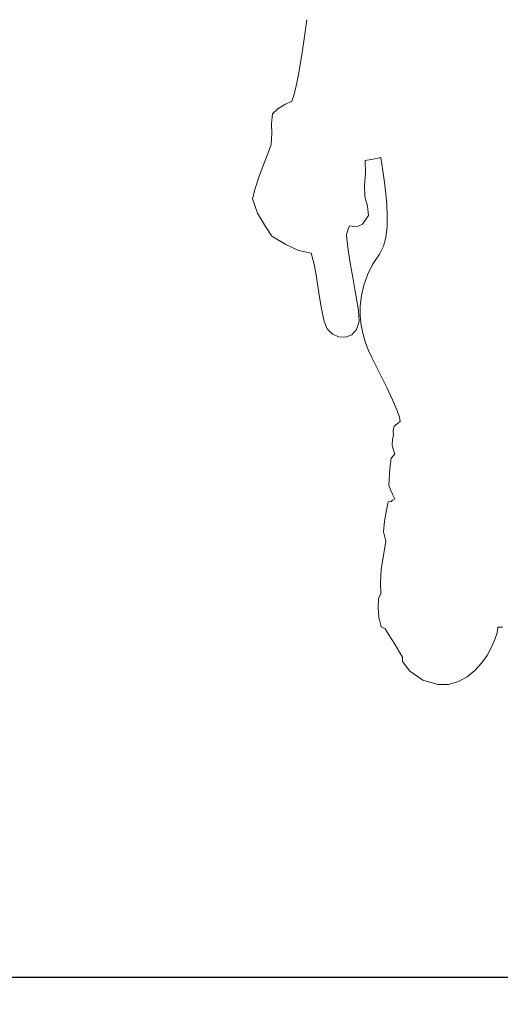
# Model space of a CAD drawing. Header units: millimetres. Extents: x -889849 to -835829, y 138522 to 158934.
# Tile 19 of 28: x -847601 to -847186, y 152197 to 153046. Entities that reach past the tile are written whole.
import ezdxf

# ---------------------------------------------------------------- set-up
doc = ezdxf.new("R2010")
doc.units = ezdxf.units.MM
doc.header["$XCLIPFRAME"] = 2
doc.linetypes.add('Tracejada', pattern=[6.35, 3.175, -3.175])
for name, color, linetype, lineweight in [('A-DETL-GENF', 92, 'Continuous', 5), ('A-FLOR', 192, 'Continuous', 5), ('G-ANNO-REFR', 1, 'Tracejada', 5)]:
    doc.layers.add(name, color=color, linetype=linetype, lineweight=lineweight)
picture_1 = doc.add_image_def('image1.png', size_in_pixel=(1000, 904))
picture_2 = doc.add_image_def('image2.png', size_in_pixel=(1500, 1617))
picture_3 = doc.add_image_def('image3.png', size_in_pixel=(1556, 1639))

# ---------------------------------------------------------------- blocks, each defined once
blk = doc.blocks.new('CICLISTA DEFRENTE - CICLISTA DEFRENTE-3531129-CORTE ESQUEMÁTICO')
at = {"layer": 'A-DETL-GENF'}
for p, q in [((-847353.27, 153046.3), (-847354.68, 153035.89)), ((-847354.68, 153035.89), (-847353.27, 153046.3)), ((-847354.68, 153035.89), (-847356.11, 153025.84)), ((-847356.11, 153025.84), (-847354.68, 153035.89)), ((-847356.11, 153025.84), (-847357.53, 153016.28)), ((-847357.53, 153016.28), (-847356.11, 153025.84)), ((-847357.53, 153016.28), (-847358.97, 153007.34)), ((-847358.97, 153007.34), (-847357.53, 153016.28)), ((-847358.97, 153007.34), (-847360.4, 152999.12)), ((-847360.4, 152999.12), (-847358.97, 153007.34)), ((-847360.4, 152999.12), (-847361.84, 152991.76)), ((-847361.84, 152991.76), (-847360.4, 152999.12)), ((-847361.84, 152991.76), (-847363.28, 152985.37)), ((-847363.28, 152985.37), (-847361.84, 152991.76)), ((-847363.28, 152985.37), (-847364.72, 152980.08)), ((-847364.72, 152980.08), (-847363.28, 152985.37)), ((-847372.23, 152973.23), (-847378.16, 152969.45)), ((-847378.16, 152969.45), (-847372.23, 152973.23)), ((-847366.16, 152976), (-847372.23, 152973.23)), ((-847372.23, 152973.23), (-847366.16, 152976)), ((-847364.72, 152980.08), (-847366.16, 152976)), ((-847366.16, 152976), (-847364.72, 152980.08)), ((-847382.81, 152965.11), (-847383.66, 152956.35)), ((-847383.66, 152956.35), (-847382.81, 152965.11)), ((-847378.16, 152969.45), (-847382.81, 152965.11)), ((-847382.81, 152965.11), (-847378.16, 152969.45)), ((-847383.66, 152956.35), (-847383.46, 152947.97)), ((-847383.46, 152947.97), (-847383.66, 152956.35)), ((-847383.46, 152947.97), (-847383.88, 152938.64)), ((-847383.88, 152938.64), (-847383.46, 152947.97)), ((-847383.88, 152938.64), (-847386.42, 152931.55)), ((-847386.42, 152931.55), (-847383.88, 152938.64)), ((-847386.42, 152931.55), (-847390.16, 152921.93)), ((-847390.16, 152921.93), (-847386.42, 152931.55)), ((-847390.16, 152921.93), (-847394.22, 152911.16)), ((-847394.22, 152911.16), (-847390.16, 152921.93)), ((-847302.75, 152924.77), (-847299.27, 152925.43)), ((-847299.27, 152925.43), (-847302.75, 152924.77)), ((-847302.53, 152913.99), (-847302.75, 152924.77)), ((-847302.75, 152924.77), (-847302.53, 152913.99)), ((-847299.27, 152925.43), (-847292.79, 152926.66)), ((-847292.79, 152926.66), (-847299.27, 152925.43)), ((-847292.79, 152926.66), (-847289.31, 152927.33)), ((-847289.31, 152927.33), (-847292.79, 152926.66)), ((-847289.31, 152927.33), (-847287.66, 152916.01)), ((-847287.66, 152916.01), (-847289.31, 152927.33)), ((-847303.4, 152903.31), (-847302.53, 152913.99)), ((-847302.53, 152913.99), (-847303.4, 152903.31)), ((-847287.66, 152916.01), (-847286.21, 152905.73)), ((-847286.21, 152905.73), (-847287.66, 152916.01)), ((-847394.22, 152911.16), (-847397.75, 152900.62)), ((-847397.75, 152900.62), (-847394.22, 152911.16)), ((-847286.21, 152905.73), (-847285.04, 152896.13)), ((-847285.04, 152896.13), (-847286.21, 152905.73)), ((-847397.75, 152900.62), (-847399.89, 152891.68)), ((-847399.89, 152891.68), (-847397.75, 152900.62)), ((-847303.18, 152893.81), (-847303.4, 152903.31)), ((-847303.4, 152903.31), (-847303.18, 152893.81)), ((-847285.04, 152896.13), (-847284.21, 152886.88)), ((-847284.21, 152886.88), (-847285.04, 152896.13)), ((-847399.89, 152891.68), (-847395.81, 152879.34)), ((-847395.81, 152879.34), (-847399.89, 152891.68)), ((-847300.88, 152885.38), (-847303.18, 152893.81)), ((-847303.18, 152893.81), (-847300.88, 152885.38)), ((-847284.21, 152886.88), (-847283.83, 152877.61)), ((-847283.83, 152877.61), (-847284.21, 152886.88)), ((-847395.81, 152879.34), (-847388.88, 152867.72)), ((-847388.88, 152867.72), (-847395.81, 152879.34)), ((-847300, 152877.33), (-847300.88, 152885.38)), ((-847300.88, 152885.38), (-847300, 152877.33)), ((-847308.98, 152868.28), (-847305.1, 152869.9)), ((-847305.1, 152869.9), (-847308.98, 152868.28)), ((-847305.1, 152869.9), (-847300, 152877.33)), ((-847300, 152877.33), (-847305.1, 152869.9)), ((-847283.83, 152877.61), (-847283.97, 152867.98)), ((-847283.97, 152867.98), (-847283.83, 152877.61)), ((-847388.88, 152867.72), (-847383.24, 152859.66)), ((-847383.24, 152859.66), (-847388.88, 152867.72)), ((-847318.86, 152860.53), (-847317.67, 152864.61)), ((-847317.67, 152864.61), (-847318.86, 152860.53)), ((-847317.67, 152864.61), (-847316.2, 152868.41)), ((-847316.2, 152868.41), (-847317.67, 152864.61)), ((-847316.2, 152868.41), (-847312.47, 152867.75)), ((-847312.47, 152867.75), (-847316.2, 152868.41)), ((-847312.47, 152867.75), (-847308.98, 152868.28)), ((-847308.98, 152868.28), (-847312.47, 152867.75)), ((-847283.97, 152867.98), (-847284.92, 152858.45)), ((-847284.92, 152858.45), (-847283.97, 152867.98)), ((-847383.24, 152859.66), (-847371.17, 152852.37)), ((-847371.17, 152852.37), (-847383.24, 152859.66)), ((-847318.77, 152856.88), (-847318.86, 152860.53)), ((-847318.86, 152860.53), (-847318.77, 152856.88)), ((-847317.16, 152845.74), (-847318.77, 152856.88)), ((-847318.77, 152856.88), (-847317.16, 152845.74)), ((-847284.92, 152858.45), (-847287, 152850.82)), ((-847287, 152850.82), (-847284.92, 152858.45)), ((-847371.17, 152852.37), (-847360.43, 152847.16)), ((-847360.43, 152847.16), (-847371.17, 152852.37)), ((-847360.43, 152847.16), (-847349.51, 152844.71)), ((-847349.51, 152844.71), (-847360.43, 152847.16)), ((-847349.51, 152844.71), (-847346.89, 152835.35)), ((-847346.89, 152835.35), (-847349.51, 152844.71)), ((-847315.4, 152834.67), (-847317.16, 152845.74)), ((-847317.16, 152845.74), (-847315.4, 152834.67)), ((-847287, 152850.82), (-847290.37, 152843.86)), ((-847290.37, 152843.86), (-847287, 152850.82)), ((-847290.37, 152843.86), (-847296.36, 152835.16)), ((-847296.36, 152835.16), (-847290.37, 152843.86)), ((-847346.89, 152835.35), (-847345.01, 152825.99)), ((-847345.01, 152825.99), (-847346.89, 152835.35)), ((-847313.56, 152823.87), (-847315.4, 152834.67)), ((-847315.4, 152834.67), (-847313.56, 152823.87)), ((-847296.36, 152835.16), (-847300.89, 152826.27)), ((-847300.89, 152826.27), (-847296.36, 152835.16)), ((-847345.01, 152825.99), (-847343.53, 152816.51)), ((-847343.53, 152816.51), (-847345.01, 152825.99)), ((-847311.74, 152813.55), (-847313.56, 152823.87)), ((-847313.56, 152823.87), (-847311.74, 152813.55)), ((-847300.89, 152826.27), (-847304.1, 152817.28)), ((-847304.1, 152817.28), (-847300.89, 152826.27)), ((-847343.53, 152816.51), (-847342.12, 152806.79)), ((-847342.12, 152806.79), (-847343.53, 152816.51)), ((-847310.03, 152803.92), (-847311.74, 152813.55)), ((-847311.74, 152813.55), (-847310.03, 152803.92)), ((-847304.1, 152817.28), (-847306.11, 152808.31)), ((-847306.11, 152808.31), (-847304.1, 152817.28)), ((-847342.12, 152806.79), (-847340.45, 152796.73)), ((-847340.45, 152796.73), (-847342.12, 152806.79)), ((-847308.52, 152795.18), (-847310.03, 152803.92)), ((-847310.03, 152803.92), (-847308.52, 152795.18)), ((-847306.11, 152808.31), (-847307.04, 152799.45)), ((-847307.04, 152799.45), (-847306.11, 152808.31)), ((-847340.45, 152796.73), (-847338.19, 152786.22)), ((-847338.19, 152786.22), (-847340.45, 152796.73)), ((-847308.09, 152785.81), (-847308.52, 152795.18)), ((-847308.52, 152795.18), (-847308.09, 152785.81)), ((-847307.04, 152799.45), (-847307.04, 152790.83)), ((-847307.04, 152790.83), (-847307.04, 152799.45)), ((-847338.19, 152786.22), (-847335.47, 152779.56)), ((-847335.47, 152779.56), (-847338.19, 152786.22)), ((-847310.3, 152778.92), (-847308.09, 152785.81)), ((-847308.09, 152785.81), (-847310.3, 152778.92)), ((-847307.04, 152790.83), (-847306.21, 152782.53)), ((-847306.21, 152782.53), (-847307.04, 152790.83)), ((-847335.47, 152779.56), (-847331, 152774.98)), ((-847331, 152774.98), (-847335.47, 152779.56)), ((-847314.44, 152774.47), (-847310.3, 152778.92)), ((-847310.3, 152778.92), (-847314.44, 152774.47)), ((-847306.21, 152782.53), (-847304.69, 152774.68)), ((-847304.69, 152774.68), (-847306.21, 152782.53)), ((-847331, 152774.98), (-847325.52, 152772.56)), ((-847325.52, 152772.56), (-847331, 152774.98)), ((-847325.52, 152772.56), (-847319.75, 152772.37)), ((-847319.75, 152772.37), (-847325.52, 152772.56)), ((-847319.75, 152772.37), (-847314.44, 152774.47)), ((-847314.44, 152774.47), (-847319.75, 152772.37)), ((-847304.69, 152774.68), (-847302.59, 152767.38)), ((-847302.59, 152767.38), (-847304.69, 152774.68)), ((-847302.59, 152767.38), (-847300.06, 152760.73)), ((-847300.06, 152760.73), (-847302.59, 152767.38)), ((-847300.06, 152760.73), (-847297.2, 152754.84)), ((-847297.2, 152754.84), (-847300.06, 152760.73)), ((-847297.2, 152754.84), (-847290.23, 152741.16)), ((-847290.23, 152741.16), (-847297.2, 152754.84)), ((-847290.23, 152741.16), (-847284.15, 152728.93)), ((-847284.15, 152728.93), (-847290.23, 152741.16)), ((-847284.15, 152728.93), (-847279.17, 152718.39)), ((-847279.17, 152718.39), (-847284.15, 152728.93)), ((-847279.17, 152718.39), (-847275.46, 152709.8)), ((-847275.46, 152709.8), (-847279.17, 152718.39)), ((-847275.46, 152709.8), (-847273.23, 152703.43)), ((-847273.23, 152703.43), (-847275.46, 152709.8)), ((-847273.23, 152703.43), (-847272.65, 152699.55)), ((-847272.65, 152699.55), (-847273.23, 152703.43)), ((-847277.85, 152695.7), (-847278.77, 152691.72)), ((-847278.77, 152691.72), (-847277.85, 152695.7)), ((-847278.77, 152691.72), (-847278.42, 152688.02)), ((-847278.42, 152688.02), (-847278.77, 152691.72)), ((-847272.65, 152699.55), (-847277.85, 152695.7)), ((-847277.85, 152695.7), (-847272.65, 152699.55)), ((-847279.28, 152684.18), (-847279.48, 152678.91)), ((-847279.48, 152678.91), (-847279.28, 152684.18)), ((-847278.42, 152688.02), (-847279.28, 152684.18)), ((-847279.28, 152684.18), (-847278.42, 152688.02)), ((-847279.48, 152678.91), (-847277.35, 152671.37)), ((-847277.35, 152671.37), (-847279.48, 152678.91)), ((-847280.29, 152668.1), (-847281.67, 152659.19)), ((-847281.67, 152659.19), (-847280.29, 152668.1)), ((-847277.35, 152671.37), (-847280.29, 152668.1)), ((-847280.29, 152668.1), (-847277.35, 152671.37)), ((-847281.67, 152659.19), (-847282.47, 152644.68)), ((-847282.47, 152644.68), (-847281.67, 152659.19)), ((-847282.47, 152644.68), (-847280.91, 152640.69)), ((-847280.91, 152640.69), (-847282.47, 152644.68)), ((-847280.91, 152640.69), (-847279.34, 152636.93)), ((-847279.34, 152636.93), (-847280.91, 152640.69)), ((-847279.34, 152636.93), (-847277.35, 152632.94)), ((-847277.35, 152632.94), (-847279.34, 152636.93)), ((-847277.35, 152632.94), (-847279.12, 152631.8)), ((-847279.12, 152631.8), (-847277.35, 152632.94)), ((-847282.9, 152630.38), (-847284.43, 152623.01)), ((-847284.43, 152623.01), (-847282.9, 152630.38)), ((-847280.42, 152630.66), (-847282.9, 152630.38)), ((-847282.9, 152630.38), (-847280.42, 152630.66)), ((-847279.12, 152631.8), (-847280.42, 152630.66)), ((-847280.42, 152630.66), (-847279.12, 152631.8)), ((-847284.43, 152623.01), (-847286, 152613.55)), ((-847286, 152613.55), (-847284.43, 152623.01)), ((-847286, 152613.55), (-847286.96, 152604.33)), ((-847286.96, 152604.33), (-847286, 152613.55)), ((-847286.96, 152604.33), (-847284.94, 152596.37)), ((-847284.94, 152596.37), (-847286.96, 152604.33)), ((-847284.94, 152596.37), (-847286.91, 152584.13)), ((-847286.91, 152584.13), (-847284.94, 152596.37)), ((-847286.91, 152584.13), (-847288.88, 152572.31)), ((-847288.88, 152572.31), (-847286.91, 152584.13)), ((-847288.88, 152572.31), (-847289.5, 152560.27)), ((-847289.5, 152560.27), (-847288.88, 152572.31)), ((-847289.5, 152560.27), (-847289.26, 152551.12)), ((-847289.26, 152551.12), (-847289.5, 152560.27)), ((-847289.26, 152551.12), (-847291.44, 152546.91)), ((-847291.44, 152546.91), (-847289.26, 152551.12)), ((-847291.44, 152546.91), (-847291.73, 152539.07)), ((-847291.73, 152539.07), (-847291.44, 152546.91)), ((-847291.73, 152539.07), (-847290.93, 152530.62)), ((-847290.93, 152530.62), (-847291.73, 152539.07)), ((-847290.93, 152530.62), (-847289.09, 152522.36)), ((-847289.09, 152522.36), (-847290.93, 152530.62)), ((-847289.09, 152522.36), (-847285.43, 152520.67)), ((-847285.43, 152520.67), (-847289.09, 152522.36)), ((-847189.07, 152517.35), (-847188.33, 152522.15)), ((-847188.33, 152522.15), (-847189.07, 152517.35)), ((-847188.33, 152522.15), (-847186.89, 152522.15)), ((-847186.89, 152522.15), (-847188.33, 152522.15)), ((-847186.89, 152522.15), (-847184.22, 152522.21)), ((-847184.22, 152522.21), (-847186.89, 152522.15)), ((-847285.43, 152520.67), (-847282.29, 152515.65)), ((-847282.29, 152515.65), (-847285.43, 152520.67)), ((-847282.29, 152515.65), (-847277.35, 152507.42)), ((-847277.35, 152507.42), (-847282.29, 152515.65)), ((-847190.87, 152511.42), (-847189.07, 152517.35)), ((-847189.07, 152517.35), (-847190.87, 152511.42)), ((-847277.35, 152507.42), (-847273.21, 152500.69)), ((-847273.21, 152500.69), (-847277.35, 152507.42)), ((-847197.57, 152497.83), (-847193.72, 152504.78)), ((-847193.72, 152504.78), (-847197.57, 152497.83)), ((-847193.72, 152504.78), (-847190.87, 152511.42)), ((-847190.87, 152511.42), (-847193.72, 152504.78)), ((-847273.21, 152500.69), (-847270.53, 152496.2)), ((-847270.53, 152496.2), (-847273.21, 152500.69)), ((-847270.53, 152496.2), (-847270.52, 152492.47)), ((-847270.52, 152492.47), (-847270.53, 152496.2)), ((-847202.39, 152490.98), (-847197.57, 152497.83)), ((-847197.57, 152497.83), (-847202.39, 152490.98)), ((-847270.52, 152492.47), (-847264.27, 152484.29)), ((-847264.27, 152484.29), (-847270.52, 152492.47)), ((-847208.16, 152484.64), (-847202.39, 152490.98)), ((-847202.39, 152490.98), (-847208.16, 152484.64)), ((-847264.27, 152484.29), (-847253.08, 152476.53)), ((-847253.08, 152476.53), (-847264.27, 152484.29)), ((-847222.38, 152475.15), (-847214.83, 152479.23)), ((-847214.83, 152479.23), (-847222.38, 152475.15)), ((-847214.83, 152479.23), (-847208.16, 152484.64)), ((-847208.16, 152484.64), (-847214.83, 152479.23)), ((-847253.08, 152476.53), (-847239.99, 152472.62)), ((-847239.99, 152472.62), (-847253.08, 152476.53)), ((-847239.99, 152472.62), (-847230.78, 152472.81)), ((-847230.78, 152472.81), (-847239.99, 152472.62)), ((-847230.78, 152472.81), (-847222.38, 152475.15)), ((-847222.38, 152475.15), (-847230.78, 152472.81))]:
    blk.add_line(p, q, dxfattribs=at)

msp = doc.modelspace()

# ---------------------------------------------------------------- linework, layer by layer
at = {"layer": 'A-FLOR', "lineweight": 25}
msp.add_line((-847094.565, 152220), (-847838.143, 152220), dxfattribs=at)

# ---------------------------------------------------------------- block references
at = {"layer": 'A-DETL-GENF'}
msp.add_blockref('CICLISTA DEFRENTE - CICLISTA DEFRENTE-3531129-CORTE ESQUEMÁTICO', (0, 0), dxfattribs=at)

# ---------------------------------------------------------------- pictures from other files: only their frames are drawn
at = {"layer": 'G-ANNO-REFR'}
image = msp.add_image(picture_2, insert=(-859192.805, 149714.929), size_in_units=(3710.145, 4000), dxfattribs=at)
image.set_boundary_path([(-12394.1066, 3896.72595), (-12394.1066, -2110.20276), (8283.3573, -2110.20276), (8283.3573, 3896.72595), (-12394.1066, 3896.72595)])
image.dxf.flags = 15
image = msp.add_image(picture_3, insert=(-863762.244, 147854.607), size_in_units=(6644.068, 7000), dxfattribs=at)
image.set_boundary_path([(-6109.3023, 2523.84313), (-6109.3023, -955.38866), (5868.36992, -955.38866), (5868.36992, 2523.84313), (-6109.3023, 2523.84313)])
image.dxf.flags = 15
image = msp.add_image(picture_3, insert=(-850069.344, 151295.254), size_in_units=(7536.06, 7939.778), dxfattribs=at)
image.set_boundary_path([(-8213.41235, 3129.35945), (-8213.41235, 61.94086), (2346.5436, 61.94086), (2346.5436, 3129.35945), (-8213.41235, 3129.35945)])
image.dxf.flags = 15
image = msp.add_image(picture_1, insert=(-857742.682, 150345.417), size_in_units=(5528, 5000), dxfattribs=at)
image.set_boundary_path([(-5807.90124, 2037.59494), (-5807.90124, -648.99185), (3443.9545, -648.99185), (3443.9545, 2037.59494), (-5807.90124, 2037.59494)])
image.dxf.flags = 15

doc.saveas('drawing.dxf')
